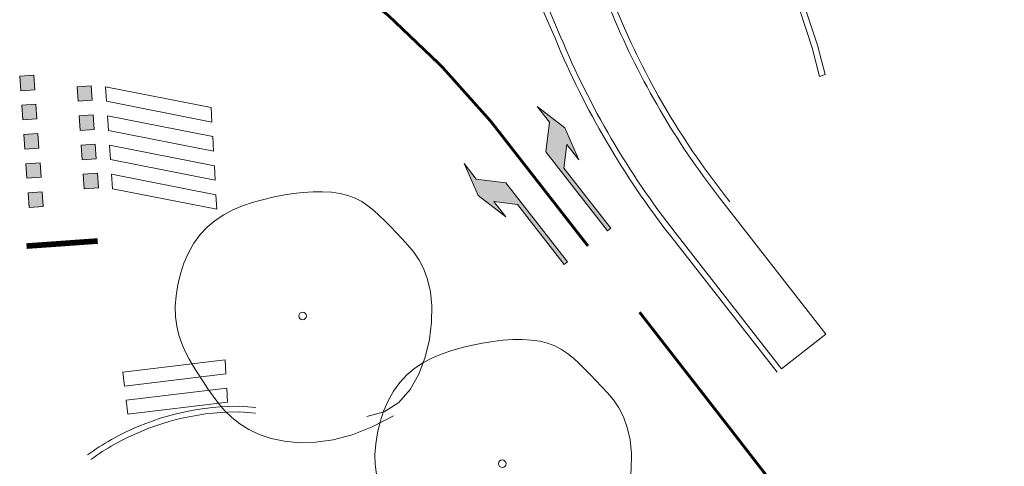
# Model space of a CAD drawing. Header units: metres. Extents: x 196678 to 197613, y 355400 to 356418.
# Tile 14 of 40: x 197066 to 197101, y 355567 to 355583. Entities that reach past the tile are written whole.
import ezdxf

# ---------------------------------------------------------------- set-up
doc = ezdxf.new("R2010")
doc.units = ezdxf.units.M
doc.linetypes.add('rvv1-3', pattern=[4, 1, -3])
doc.linetypes.add('VW-1-3_STREEP', pattern=[4, 1, -3])
for name, color, linetype, lineweight in [('B-WE-GR-BOOM-S', 252, 'Continuous', 18), ('B-WE-VW-MARKERING_DWARS_OVERSTEEK_BLOKSTREEP50-S', 252, 'Continuous', 0), ('B-WE-VW-MARKERING_DWARS_OVERSTEEK_ZEBRAPAD-G', 252, 'Continuous', 18), ('B-WE-VW-MARKERING_LANGS_STREEP_13_010-G', 252, 'VW-1-3_STREEP', 18), ('B-WE-VW-MARKERING_LANGS_STREEP_DOORGETROKKEN_010-G', 252, 'Continuous', 18), ('B-WE-VW-MARKERING_PIJL-S', 252, 'Continuous', 0), ('N-WE-VW-MARKERING_DWARS_STOPSTREEP_020-G', 1, 'Continuous', 18), ('N01-WE-VH-KANTOPSLUITING_ACHTERKANTBAND-G', 5, 'Continuous', 18), ('N01-WE-VH-KANTOPSLUITING_GELEIDEBAND_50 200-G', 5, 'Continuous', 18), ('N01-WE-VH-KANTOPSLUITING_OPSLUITBAND_200X250-G', 5, 'Continuous', 18), ('N01-WE-VH-MATERIAALGRENS-G', 5, 'Continuous', 13)]:
    doc.layers.add(name, color=color, linetype=linetype, lineweight=lineweight)

# ---------------------------------------------------------------- blocks, each defined once
blk = doc.blocks.new('SGR-BOOM_09')
blk.add_lwpolyline([(-2.711, 3.837), (-3.391, 3.615), (-3.939, 3.223), (-4.367, 2.697), (-4.684, 2.075), (-4.901, 1.394), (-5.029, 0.692), (-5.078, 0.004), (-5.057, -0.631), (-4.978, -1.184), (-4.849, -1.658), (-4.679, -2.064), (-4.477, -2.414), (-4.251, -2.716), (-4.01, -2.983), (-3.764, -3.225), (-3.519, -3.452), (-3.284, -3.674), (-3.056, -3.889), (-2.829, -4.093), (-2.6, -4.282), (-2.363, -4.453), (-2.114, -4.603), (-1.847, -4.727), (-1.559, -4.822), (-1.246, -4.884), (-0.91, -4.917), (-0.554, -4.921), (-0.182, -4.9), (0.202, -4.856), (0.595, -4.791), (0.994, -4.707), (1.395, -4.608), (1.794, -4.494), (2.188, -4.363), (2.571, -4.21), (2.939, -4.034), (3.289, -3.828), (3.615, -3.591), (3.913, -3.317), (4.179, -3.005), (4.41, -2.651), (4.604, -2.263), (4.761, -1.849), (4.881, -1.421), (4.964, -0.986), (5.01, -0.553), (5.019, -0.132), (4.99, 0.267), (4.925, 0.639), (4.826, 0.985), (4.699, 1.309), (4.548, 1.616), (4.377, 1.91), (4.191, 2.196), (3.994, 2.477), (3.79, 2.759), (3.583, 3.043), (3.366, 3.327), (3.134, 3.606), (2.878, 3.874), (2.592, 4.126), (2.268, 4.357), (1.9, 4.563), (1.48, 4.737), (1.004, 4.874), (0.471, 4.963), (-0.115, 4.99), (-0.752, 4.944), (-1.438, 4.81), (-2.17, 4.577), (-2.945, 4.231), (-3.76, 3.761)])
blk.add_circle((0, 0), 0.15)
blk = doc.blocks.new('N-SVW-MARKERING_PIJL_RA_5.0')
blk.add_hatch(color=256).paths.add_polyline_path([(3.296, -0.375), (2.6, -0.375), (3.8, -0.675), (5, -0.375), (4.3, -0.375), (3.55, 0.375), (0, 0.375), (0, 0.225), (2.696, 0.225)])
for p, q in [((0, 0.375), (3.55, 0.375)), ((0, 0.375), (0, 0.225)), ((3.55, 0.375), (4.3, -0.375)), ((0, 0.225), (2.696, 0.225)), ((2.696, 0.225), (3.296, -0.375)), ((2.6, -0.375), (3.296, -0.375)), ((3.8, -0.675), (2.6, -0.375)), ((5, -0.375), (3.8, -0.675)), ((4.3, -0.375), (5, -0.375))]:
    blk.add_line(p, q)
blk = doc.blocks.new('N-SVW-MARKERING_PIJL_LA_5.0')
blk.add_hatch(color=256).paths.add_polyline_path([(3.296, 0.375), (2.696, -0.225), (0, -0.225), (0, -0.375), (3.55, -0.375), (4.3, 0.375), (5, 0.375), (3.8, 0.675), (2.6, 0.375)])
for p, q in [((3.8, 0.675), (2.6, 0.375)), ((2.6, 0.375), (3.296, 0.375)), ((2.696, -0.225), (3.296, 0.375)), ((3.55, -0.375), (4.3, 0.375)), ((5, 0.375), (3.8, 0.675)), ((4.3, 0.375), (5, 0.375)), ((0, -0.225), (2.696, -0.225)), ((0, -0.375), (0, -0.225)), ((0, -0.375), (3.55, -0.375))]:
    blk.add_line(p, q)

msp = doc.modelspace()

# ---------------------------------------------------------------- hatches: boundary and pattern name
at = {"layer": 'B-WE-VW-MARKERING_DWARS_OVERSTEEK_BLOKSTREEP50-S'}
h = msp.add_hatch(color=256, dxfattribs=at)
h.dxf.hatch_style = 1
h.paths.add_polyline_path([(197065.904, 355580.702), (197065.941, 355580.185), (197066.439, 355580.221), (197066.403, 355580.738)])
h = msp.add_hatch(color=256, dxfattribs=at)
h.dxf.hatch_style = 1
h.paths.add_polyline_path([(197067.935, 355580.328), (197067.972, 355579.811), (197068.471, 355579.846), (197068.434, 355580.363)])
h = msp.add_hatch(color=256, dxfattribs=at)
h.dxf.hatch_style = 1
h.paths.add_polyline_path([(197065.978, 355579.669), (197066.014, 355579.152), (197066.513, 355579.187), (197066.476, 355579.704)])
h = msp.add_hatch(color=256, dxfattribs=at)
h.dxf.hatch_style = 1
h.paths.add_polyline_path([(197068.009, 355579.294), (197068.046, 355578.777), (197068.545, 355578.813), (197068.508, 355579.329)])
h = msp.add_hatch(color=256, dxfattribs=at)
h.dxf.hatch_style = 1
h.paths.add_polyline_path([(197066.051, 355578.635), (197066.088, 355578.118), (197066.587, 355578.153), (197066.55, 355578.67)])
h = msp.add_hatch(color=256, dxfattribs=at)
h.dxf.hatch_style = 1
h.paths.add_polyline_path([(197068.083, 355578.26), (197068.12, 355577.743), (197068.618, 355577.779), (197068.582, 355578.296)])
h = msp.add_hatch(color=256, dxfattribs=at)
h.dxf.hatch_style = 1
h.paths.add_polyline_path([(197066.125, 355577.601), (197066.162, 355577.084), (197066.66, 355577.12), (197066.624, 355577.637)])
h = msp.add_hatch(color=256, dxfattribs=at)
h.dxf.hatch_style = 1
h.paths.add_polyline_path([(197068.157, 355577.227), (197068.193, 355576.71), (197068.692, 355576.745), (197068.655, 355577.262)])
h = msp.add_hatch(color=256, dxfattribs=at)
h.dxf.hatch_style = 1
h.paths.add_polyline_path([(197066.199, 355576.567), (197066.235, 355576.051), (197066.734, 355576.086), (197066.697, 355576.603)])

# ---------------------------------------------------------------- linework, layer by layer
at = {"layer": 'B-WE-VW-MARKERING_DWARS_OVERSTEEK_BLOKSTREEP50-S', "flags": 128}
for points in [[(197065.904, 355580.702), (197065.941, 355580.185), (197066.439, 355580.221), (197066.403, 355580.738)], [(197067.935, 355580.328), (197067.972, 355579.811), (197068.471, 355579.846), (197068.434, 355580.363)], [(197065.978, 355579.669), (197066.014, 355579.152), (197066.513, 355579.187), (197066.476, 355579.704)], [(197068.009, 355579.294), (197068.046, 355578.777), (197068.545, 355578.813), (197068.508, 355579.329)], [(197066.051, 355578.635), (197066.088, 355578.118), (197066.587, 355578.153), (197066.55, 355578.67)], [(197068.083, 355578.26), (197068.12, 355577.743), (197068.618, 355577.779), (197068.582, 355578.296)], [(197066.125, 355577.601), (197066.162, 355577.084), (197066.66, 355577.12), (197066.624, 355577.637)], [(197068.157, 355577.227), (197068.193, 355576.71), (197068.692, 355576.745), (197068.655, 355577.262)], [(197066.199, 355576.567), (197066.235, 355576.051), (197066.734, 355576.086), (197066.697, 355576.603)]]:
    msp.add_lwpolyline(points, close=True, dxfattribs=at)
at = {"layer": 'B-WE-VW-MARKERING_DWARS_OVERSTEEK_ZEBRAPAD-G'}
for p, q in [((197072.712, 355579.076), (197072.683, 355579.591)), ((197072.769, 355578.046), (197072.741, 355578.561)), ((197072.827, 355577.015), (197072.798, 355577.531)), ((197072.884, 355575.985), (197072.855, 355576.5)), ((197073.209, 355570.153), (197073.181, 355570.653)), ((197073.264, 355569.152), (197073.236, 355569.652))]:
    msp.add_line(p, q, dxfattribs=at)
at = {"layer": 'B-WE-VW-MARKERING_DWARS_OVERSTEEK_ZEBRAPAD-G', "flags": 128}
for points in [[(197072.683, 355579.591), (197068.938, 355580.329), (197068.975, 355579.812), (197072.712, 355579.076)], [(197072.741, 355578.561), (197069.012, 355579.295), (197069.048, 355578.778), (197072.769, 355578.046)], [(197072.798, 355577.531), (197069.085, 355578.261), (197069.122, 355577.745), (197072.827, 355577.015)], [(197072.884, 355575.985), (197069.196, 355576.711), (197069.159, 355577.228), (197072.855, 355576.5)], [(197073.209, 355570.153), (197069.619, 355569.719), (197069.559, 355570.215), (197073.181, 355570.653)], [(197073.264, 355569.152), (197069.738, 355568.726), (197069.679, 355569.223), (197073.236, 355569.652)]]:
    msp.add_lwpolyline(points, dxfattribs=at)
at = {"layer": 'B-WE-VW-MARKERING_LANGS_STREEP_13_010-G', "linetype": 'rvv1-3', "const_width": 0.1, "flags": 128}
msp.add_lwpolyline([(197087.856, 355572.341), (197091.053, 355568.231), (197093.816, 355564.663), (197100.724, 355555.745)], dxfattribs=at)
at = {"layer": 'B-WE-VW-MARKERING_LANGS_STREEP_DOORGETROKKEN_010-G', "const_width": 0.1, "flags": 128}
msp.add_lwpolyline([(197074.784, 355585.975, -0.079779), (197082.584, 355579.106, -0.58523)], format="xyb", dxfattribs=at)
msp.add_lwpolyline([(197082.584, 355579.106), (197086.029, 355574.687)], dxfattribs=at)
at = {"layer": 'N-WE-VW-MARKERING_DWARS_STOPSTREEP_020-G', "const_width": 0.2, "flags": 128}
msp.add_lwpolyline([(197068.666, 355574.862), (197066.146, 355574.683)], dxfattribs=at)
at = {"layer": 'N01-WE-VH-KANTOPSLUITING_ACHTERKANTBAND-G', "ltscale": 0.1, "flags": 128}
msp.add_lwpolyline([(197092.73, 355570.215), (197088.959, 355575.037, -0.067271), (197084.874, 355582.02, 0.117695), (197071.81, 355599.964, 0.229392), (197066.92, 355601.245, 0.395567), (197066.68, 355600.912), (197067.696, 355593.185)], format="xyb", dxfattribs=at)
at = {"layer": 'N01-WE-VH-KANTOPSLUITING_ACHTERKANTBAND-G'}
for points in [[(197074.81, 355600.508, -0.107974), (197087.089, 355582.943, 0.067271), (197090.849, 355576.515), (197091.059, 355576.248)], [(197073.28, 355568.805, 0.11871), (197069.249, 355567.654, 0.11871)]]:
    msp.add_lwpolyline(points, format="xyb", dxfattribs=at)
at = {"layer": 'N01-WE-VH-KANTOPSLUITING_ACHTERKANTBAND-G', "ltscale": 0.2, "flags": 128}
msp.add_lwpolyline([(197074.255, 355568.765), (197073.693, 355568.809), (197073.274, 355568.805)], dxfattribs=at)
msp.add_lwpolyline([(197069.249, 355567.654, 0.027318), (197068.425, 355567.127, 0.027318)], format="xyb", dxfattribs=at)
at = {"layer": 'N01-WE-VH-KANTOPSLUITING_GELEIDEBAND_50 200-G', "ltscale": 0.2, "flags": 128}
for points in [[(197074.675, 355600.361, -0.107974), (197086.905, 355582.866, 0.067271), (197090.692, 355576.392), (197090.901, 355576.125)], [(197069.15, 355567.828, 0.027318), (197068.308, 355567.289, 0.027318)]]:
    msp.add_lwpolyline(points, format="xyb", dxfattribs=at)
msp.add_lwpolyline([(197074.27, 355568.965), (197073.7, 355569.009), (197073.272, 355569.005)], dxfattribs=at)
at = {"layer": 'N01-WE-VH-KANTOPSLUITING_OPSLUITBAND_200X250-G', "ltscale": 0.1, "flags": 128}
for points in [[(197092.887, 355570.338), (197089.116, 355575.16, -0.067271), (197085.059, 355582.097, 0.117695), (197071.94, 355600.116, 0.229392), (197066.881, 355601.441, 0.395567), (197066.482, 355600.886), (197067.486, 355593.243)], [(197073.272, 355569.005, 0.11871), (197069.15, 355567.828, 0.11871)]]:
    msp.add_lwpolyline(points, format="xyb", dxfattribs=at)
at = {"layer": 'N01-WE-VH-MATERIAALGRENS-G', "ltscale": 0.2, "flags": 128}
for points in [[(197093.53, 355583.038), (197093.968, 355581.701), (197094.233, 355580.692), (197094.392, 355580.747), (197094.427, 355580.759), (197094.171, 355581.754), (197094.17, 355581.76), (197093.726, 355583.113)], [(197090.901, 355576.125), (197094.45, 355571.563)], [(197094.45, 355571.563), (197092.887, 355570.338)]]:
    msp.add_lwpolyline(points, dxfattribs=at)

# ---------------------------------------------------------------- block references
at = {"layer": 'B-WE-GR-BOOM-S', "xscale": 0.9000000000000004, "yscale": 0.9000000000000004, "zscale": 0.9000000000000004, "rotation": 177.2882798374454}
for p in [(197075.922, 355572.21), (197082.993, 355566.974)]:
    msp.add_blockref('SGR-BOOM_09', p, dxfattribs=at)
at = {"layer": 'B-WE-VW-MARKERING_PIJL-S', "rotation": 127.9485249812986}
for name, p in [('N-SVW-MARKERING_PIJL_RA_5.0', (197087.011, 355575.456)), ('N-SVW-MARKERING_PIJL_LA_5.0', (197085.013, 355573.895))]:
    msp.add_blockref(name, p, dxfattribs=at)

doc.saveas('drawing.dxf')
